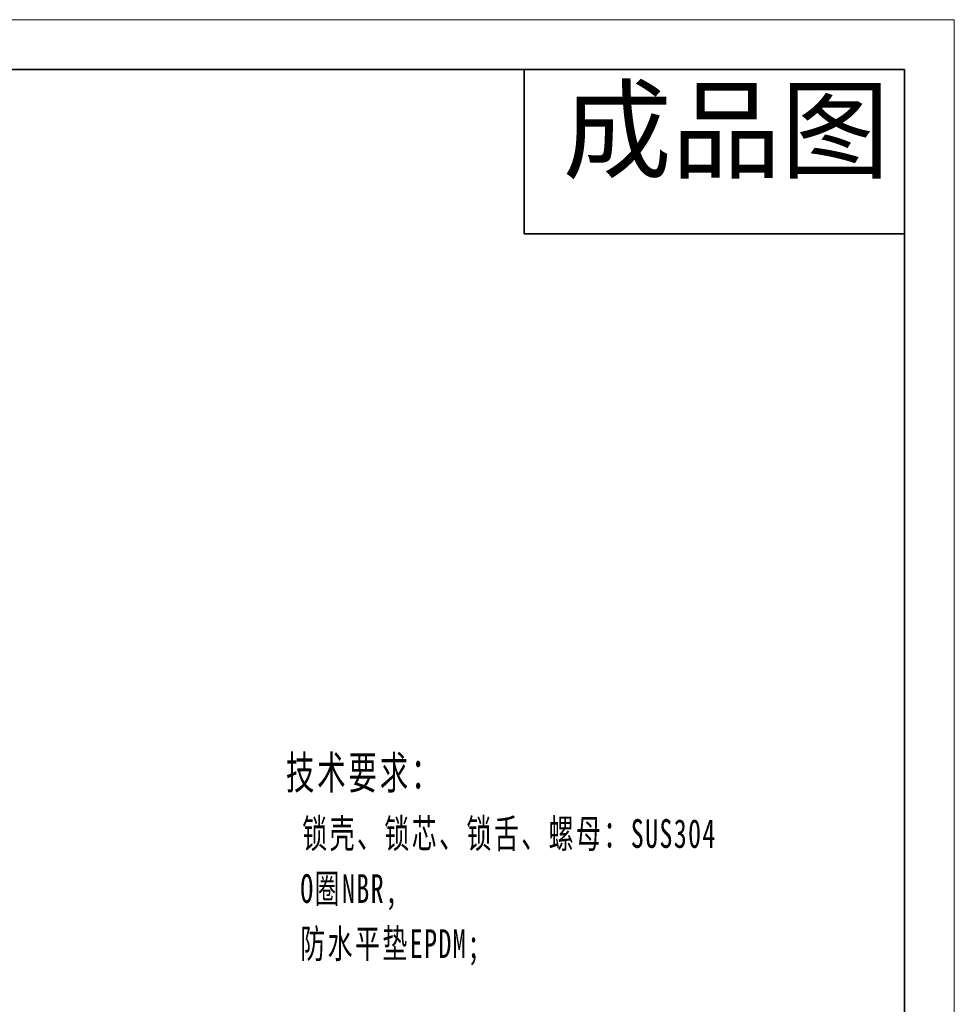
# Model space of a CAD drawing. Header units: millimetres. Extents: x 2770 to 3197, y 1404 to 1706.
# Tile 34 of 34: x 3063 to 3197, y 1564 to 1706. Entities that reach past the tile are written whole.
import ezdxf

# ---------------------------------------------------------------- set-up
doc = ezdxf.new("R2010")
doc.units = ezdxf.units.MM
for name, color, linetype, lineweight in [('尺寸线层', 3, 'Continuous', 18), ('粗实线层', 7, 'Continuous', 35), ('细实线层', 3, 'Continuous', 18)]:
    doc.layers.add(name, color=color, linetype=linetype, lineweight=lineweight)
doc.styles.add('TEXTSTYLE_2', font='arial.ttf')
doc.styles.add('标准', font='txt', dxfattribs={"width": 0.667})

msp = doc.modelspace()

# ---------------------------------------------------------------- linework, layer by layer
at = {"layer": '粗实线层'}
for p, q in [((3135.341, 1698.909), (3135.341, 1675.269)), ((3135.341, 1675.269), (3190.155, 1675.269))]:
    msp.add_line(p, q, dxfattribs=at)
msp.add_lwpolyline([(2795.314, 1698.909), (3190.155, 1698.909), (3190.155, 1409.029), (2795.314, 1409.029)], close=True, dxfattribs=at)
at = {"layer": '细实线层'}
msp.add_lwpolyline([(2769.643, 1706.109), (3197.355, 1706.109), (3197.355, 1403.686), (2769.643, 1403.686)], close=True, dxfattribs=at)

# ---------------------------------------------------------------- texts
at = {"insert": (3140.898, 1695.988), "char_height": 11.5209, "width": 50.62885, "attachment_point": 1, "line_spacing_factor": 0.9, "style": 'TEXTSTYLE_2'}
msp.add_mtext('成品图', dxfattribs=at)
at = {"layer": '尺寸线层', "insert": (3100.999, 1599.983), "char_height": 4.13701, "width": 134.44644, "attachment_point": 1, "line_spacing_factor": 1.15057, "style": '标准'}
msp.add_mtext('{\\H1.14286x;\\T1.1;技术要求：\\P \\H0.875x;锁壳、锁芯、锁舌、螺母：SUS304^I\\P O圈NBR,\\P 防水平垫EPDM;\\P\\P\\H1.14286x;性能参数：\\P \\H0.875x;IP等级：IP65;\\P 解锁扭矩：小于等于0.79N/M;\\P 极限载荷：700N;\\P 固定螺丝扭矩：小于等于9N/M;\\P 固定螺母扭矩：不大于19N/m;\\P 门板厚度：Ts=1-5mm;\\P\\H1.14286x;功能：\\P\\H0.87499x; 解锁后旋转90度开关门。}', dxfattribs=at)

doc.saveas('drawing.dxf')
